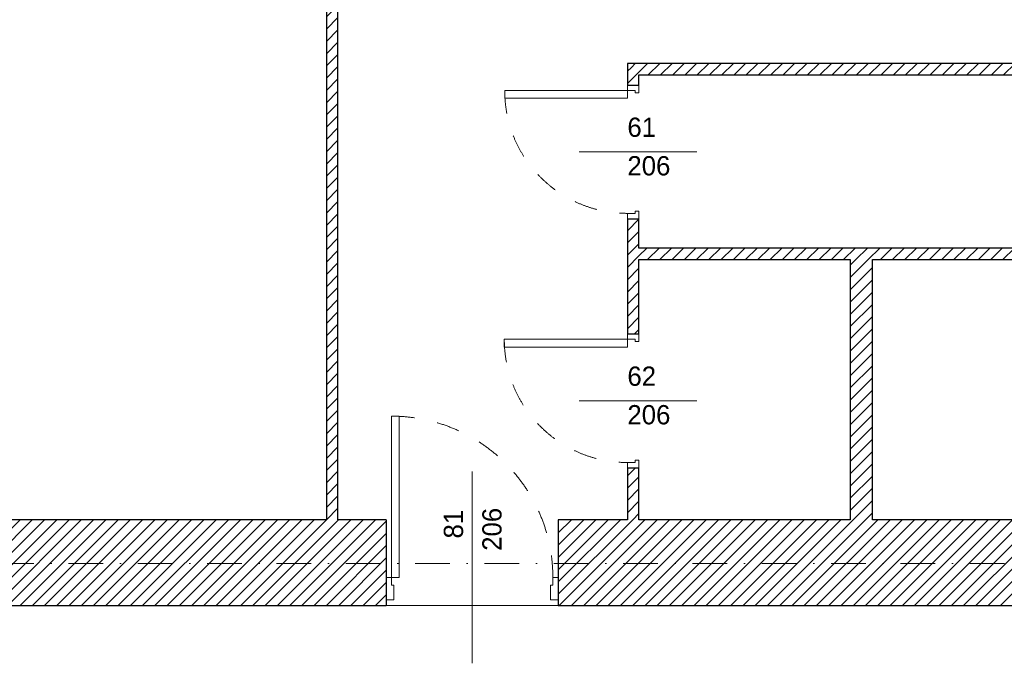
# Model space of a CAD drawing. Header units: millimetres. Extents: x 172139 to 266886, y 98118 to 138225.
# Tile 41 of 123: x 198902 to 204015, y 114854 to 118194. Entities that reach past the tile are written whole.
import ezdxf
from ezdxf.enums import TextEntityAlignment as Align

# ---------------------------------------------------------------- set-up
doc = ezdxf.new("R2010")
doc.units = ezdxf.units.MM
doc.header["$MEASUREMENT"] = 0
doc.linetypes.add('Kropki i Kreski', pattern=[360, 180, -90, 0, -90])
doc.linetypes.add('Przerywana', pattern=[240, 120, -120])
for name, color, linetype in [('Drzwi ArchiCAD', 7, 'Continuous'), ('Konstrukcja - Siatki mod', 7, 'Continuous'), ('KR_INW', 7, 'Continuous'), ('NAPIS_SODON', 7, 'Continuous'), ('Znaczniki drzwi ArchiCADa', 7, 'Continuous')]:
    doc.layers.add(name, color=color, linetype=linetype)
for name, color, linetype, lineweight in [('Drzwi ArchiCAD_Nr_pióra__1', 7, 'Continuous', 13), ('Drzwi ArchiCAD_Nr_pióra__27', 7, 'Continuous', 25), ('KR_INW_Nr_pióra__101', 252, 'Continuous', 5), ('KR_INW_Nr_pióra__27', 7, 'Continuous', 25), ('NAPIS_SODON_Nr_pióra__121', 255, 'Continuous', 0), ('Znaczniki drzwi ArchiCADa_Nr_pióra__7', 7, 'Continuous', 13)]:
    doc.layers.add(name, color=color, linetype=linetype, lineweight=lineweight)
doc.layers.add('Konstrukcja - Siatki mod_Nr_pióra__48', color=7, linetype='Continuous', lineweight=15, true_color=0xa80f02)
doc.layers.add('Znaczniki drzwi ArchiCADa_Nr_pióra__20', color=7, linetype='Continuous', lineweight=13, true_color=0xb00000)
doc.styles.add('GENERATED_STYLE_1', font='txt')
pattern_1 = [(45, (0, 0), (-31.819804, 31.819804), [])]

# ---------------------------------------------------------------- blocks, each defined once
blk = doc.blocks.new('Strop_2', base_point=(188316, 115154.1))
at = {"layer": 'NAPIS_SODON_Nr_pióra__121', "linetype": 'Continuous', "flags": 128}
blk.add_lwpolyline([(188316, 115154.1), (204667.3, 115154.1), (205241.5, 115154.1), (205242.2, 115154.1), (205242.2, 115394.1), (205241.5, 115154.1), (205174.5, 117823.2), (205315.4, 117824.8), (205315.4, 121145.6), (224463.2, 121145.6)], dxfattribs=at)
blk = doc.blocks.new('Drzwi 19_19')
at = {"layer": 'Drzwi ArchiCAD_Nr_pióra__1', "linetype": 'Continuous'}
for p, q in [((378.7, 0), (378.7, 837.4)), ((378.7, 837.4), (418.7, 837.4)), ((418.7, 837.4), (418.7, 0)), ((-418.7, 0), (-446.7, 0)), ((-446.7, 0), (-446.7, -115)), ((-418.7, -40), (-418.7, 0)), ((418.7, 0), (378.7, 0)), ((446.7, 0), (418.7, 0)), ((418.7, 0), (418.7, -40)), ((446.7, -115), (446.7, 0)), ((-406.7, -40), (-418.7, -40)), ((-406.7, -115), (-406.7, -40)), ((418.7, -40), (406.7, -40)), ((406.7, -40), (406.7, -115)), ((-446.7, -115), (-406.7, -115)), ((406.7, -115), (446.7, -115))]:
    blk.add_line(p, q, dxfattribs=at)
at = {"layer": 'Drzwi ArchiCAD_Nr_pióra__1', "linetype": 'Przerywana'}
blk.add_arc((418.7, 0), 837.4, 90, 180, dxfattribs=at)
at = {"layer": 'Drzwi ArchiCAD_Nr_pióra__27', "linetype": 'Continuous'}
for p, q in [((-446.7, 0), (-446.7, -115)), ((446.7, 0), (446.7, -115))]:
    blk.add_line(p, q, dxfattribs=at)
blk = doc.blocks.new('Znacznik Wym 19_19')
at = {"layer": 'Znaczniki drzwi ArchiCADa_Nr_pióra__20', "linetype": 'Continuous'}
blk.add_line((0, -695), (0, 300), dxfattribs=at)
at = {"layer": 'Znaczniki drzwi ArchiCADa_Nr_pióra__7', "style": 'GENERATED_STYLE_1'}
for tag, p in [('AC_MarkerText_3', (-182.4, -222.3)), ('AC_MarkerText_2', (17.6, -286.3))]:
    blk.add_attdef(tag, text='', height=100, rotation=270, dxfattribs=at).set_placement(p, align=Align.BOTTOM_LEFT)
blk = doc.blocks.new('Ściana_44', base_point=(205241.5, 115154.1))
at = {"layer": 'KR_INW_Nr_pióra__101', "linetype": 'Continuous'}
h = blk.add_hatch(dxfattribs=at)
h.set_pattern_fill('Cegła_licówka', color=256, style=0, pattern_type=2)
h.set_pattern_definition(pattern_1)
h.paths.add_polyline_path([(200805.3, 115599.1), (198648.7, 115599.1), (198648.7, 115299.1), (198648.7, 115184.1), (198648.7, 115154.1), (200805.3, 115154.1), (200805.3, 115184.1), (200805.3, 115299.1)])
h = blk.add_hatch(dxfattribs=at)
h.set_pattern_fill('Cegła_licówka', color=256, style=0, pattern_type=2)
h.set_pattern_definition(pattern_1)
h.paths.add_polyline_path([(201698.7, 115599.1), (201698.7, 115299.1), (201698.7, 115184.1), (201698.7, 115154.1), (205241.5, 115154.1), (205020.3, 115599.1)])
at = {"layer": 'KR_INW_Nr_pióra__27', "linetype": 'Continuous'}
for p, q in [((200805.3, 115599.1), (200805.3, 115299.1)), ((201698.7, 115599.1), (201698.7, 115299.1)), ((200805.3, 115299.1), (200805.3, 115184.1)), ((201698.7, 115299.1), (201698.7, 115184.1)), ((200805.3, 115184.1), (200805.3, 115154.1)), ((201698.7, 115184.1), (201698.7, 115154.1))]:
    blk.add_line(p, q, dxfattribs=at)
at = {"layer": 'KR_INW_Nr_pióra__27', "linetype": 'Continuous', "flags": 128}
for points in [[(200494.7, 115599.1), (198648.7, 115599.1)], [(200805.3, 115599.1), (200554.7, 115599.1)], [(202057.9, 115599.1), (201698.7, 115599.1)], [(203214.7, 115599.1), (202117.9, 115599.1)], [(205020.3, 115599.1), (203330.3, 115599.1)], [(198648.7, 115154.1), (200805.3, 115154.1)], [(201698.7, 115154.1), (205241.5, 115154.1)]]:
    blk.add_lwpolyline(points, dxfattribs=at)
at = {"layer": 'Drzwi ArchiCAD', "linetype": 'Continuous', "xscale": -1, "zscale": 1000}
blk.add_blockref('Drzwi 19_19', (201252, 115299.1), dxfattribs=at)
at = {"layer": 'Znaczniki drzwi ArchiCADa', "color": 14, "lineweight": 13, "true_color": 0xb00000}
ref = blk.add_blockref('Znacznik Wym 19_19', (201252, 115154.1), dxfattribs=dict(at, rotation=180))
ref.add_attrib('AC_MarkerText_2', '81', dxfattribs={"layer": 'Znaczniki drzwi ArchiCADa_Nr_pióra__7', "color": 7, "height": 100, "rotation": 90, "style": 'GENERATED_STYLE_1'}).set_placement((201234.3, 115501.8), align=Align.BOTTOM_LEFT)
ref.add_attrib('AC_MarkerText_3', '206', dxfattribs={"layer": 'Znaczniki drzwi ArchiCADa_Nr_pióra__7', "color": 7, "height": 100, "rotation": 90, "style": 'GENERATED_STYLE_1'}).set_placement((201434.3, 115437.8), align=Align.BOTTOM_LEFT)
blk = doc.blocks.new('Ściana_110', base_point=(200494.7, 121675.6))
at = {"layer": 'KR_INW_Nr_pióra__101', "linetype": 'Continuous'}
h = blk.add_hatch(dxfattribs=at)
h.set_pattern_fill('Cegła_licówka', color=256, style=0, pattern_type=2)
h.set_pattern_definition(pattern_1)
h.paths.add_polyline_path([(200494.7, 121145.6), (200494.7, 115599.1), (200554.7, 115599.1), (200554.7, 121145.6)])
at = {"layer": 'KR_INW_Nr_pióra__27', "linetype": 'Continuous', "flags": 128}
for points in [[(200494.7, 121145.6), (200494.7, 115599.1)], [(200554.7, 115599.1), (200554.7, 121145.6)]]:
    blk.add_lwpolyline(points, dxfattribs=at)
blk = doc.blocks.new('Drzwi 19_39')
at = {"layer": 'Drzwi ArchiCAD_Nr_pióra__1', "linetype": 'Continuous'}
for p, q in [((279.7, 0), (279.7, 639.4)), ((279.7, 639.4), (319.7, 639.4)), ((319.7, 639.4), (319.7, 0)), ((-319.7, 0), (-347.7, 0)), ((-347.7, 0), (-347.7, -60)), ((-319.7, -40), (-319.7, 0)), ((319.7, 0), (279.7, 0)), ((347.7, 0), (319.7, 0)), ((319.7, 0), (319.7, -40)), ((347.7, -60), (347.7, 0)), ((-307.7, -40), (-319.7, -40)), ((-307.7, -60), (-307.7, -40)), ((319.7, -40), (307.7, -40)), ((307.7, -40), (307.7, -60)), ((-347.7, -60), (-307.7, -60)), ((307.7, -60), (347.7, -60))]:
    blk.add_line(p, q, dxfattribs=at)
at = {"layer": 'Drzwi ArchiCAD_Nr_pióra__1', "linetype": 'Przerywana'}
blk.add_arc((319.7, 0), 639.4, 90, 180, dxfattribs=at)
at = {"layer": 'Drzwi ArchiCAD_Nr_pióra__27', "linetype": 'Continuous'}
for p, q in [((-347.7, 0), (-347.7, -60)), ((347.7, 0), (347.7, -60))]:
    blk.add_line(p, q, dxfattribs=at)
blk = doc.blocks.new('Znacznik Wym 19_20')
at = {"layer": 'Znaczniki drzwi ArchiCADa_Nr_pióra__20', "linetype": 'Continuous'}
blk.add_line((0, 250), (0, -360), dxfattribs=at)
at = {"layer": 'Znaczniki drzwi ArchiCADa_Nr_pióra__7', "style": 'GENERATED_STYLE_1'}
for tag, p in [('AC_MarkerText_2', (-17.6, -97.3)), ('AC_MarkerText_3', (182.4, -161.3))]:
    blk.add_attdef(tag, text='', height=100, rotation=90, dxfattribs=at).set_placement(p, align=Align.BOTTOM_LEFT)
blk = doc.blocks.new('Drzwi 19_40')
at = {"layer": 'Drzwi ArchiCAD_Nr_pióra__1', "linetype": 'Continuous'}
for p, q in [((278.6, 0), (278.6, 637.3)), ((278.6, 637.3), (318.6, 637.3)), ((318.6, 637.3), (318.6, 0)), ((-318.6, 0), (-346.6, 0)), ((-346.6, 0), (-346.6, -60)), ((-318.6, -40), (-318.6, 0)), ((318.6, 0), (278.6, 0)), ((346.6, 0), (318.6, 0)), ((318.6, 0), (318.6, -40)), ((346.6, -60), (346.6, 0)), ((-306.6, -40), (-318.6, -40)), ((-306.6, -60), (-306.6, -40)), ((318.6, -40), (306.6, -40)), ((306.6, -40), (306.6, -60)), ((-346.6, -60), (-306.6, -60)), ((306.6, -60), (346.6, -60))]:
    blk.add_line(p, q, dxfattribs=at)
at = {"layer": 'Drzwi ArchiCAD_Nr_pióra__1', "linetype": 'Przerywana'}
blk.add_arc((318.6, 0), 637.3, 90, 180, dxfattribs=at)
at = {"layer": 'Drzwi ArchiCAD_Nr_pióra__27', "linetype": 'Continuous'}
for p, q in [((-346.6, 0), (-346.6, -60)), ((346.6, 0), (346.6, -60))]:
    blk.add_line(p, q, dxfattribs=at)
blk = doc.blocks.new('Ściana_111', base_point=(202057.9, 115154.1))
at = {"layer": 'KR_INW_Nr_pióra__101', "linetype": 'Continuous'}
h = blk.add_hatch(dxfattribs=at)
h.set_pattern_fill('Cegła_licówka', color=256, style=0, pattern_type=2)
h.set_pattern_definition(pattern_1)
h.paths.add_polyline_path([(202117.9, 117907.4), (202057.9, 117967.4), (202057.9, 117854.4), (202117.9, 117854.4)])
h = blk.add_hatch(dxfattribs=at)
h.set_pattern_fill('Cegła_licówka', color=256, style=0, pattern_type=2)
h.set_pattern_definition(pattern_1)
h.paths.add_polyline_path([(202057.9, 116563.5), (202117.9, 116563.5), (202117.9, 117161.2), (202057.9, 117161.2)])
h = blk.add_hatch(dxfattribs=at)
h.set_pattern_fill('Cegła_licówka', color=256, style=0, pattern_type=2)
h.set_pattern_definition(pattern_1)
h.paths.add_polyline_path([(202057.9, 115868.1), (202057.9, 115599.1), (202117.9, 115599.1), (202117.9, 115868.1)])
at = {"layer": 'KR_INW_Nr_pióra__27', "linetype": 'Continuous'}
for p, q in [((202057.9, 117854.4), (202117.9, 117854.4)), ((202057.9, 117161.2), (202117.9, 117161.2)), ((202057.9, 116563.5), (202117.9, 116563.5)), ((202057.9, 115868.1), (202117.9, 115868.1))]:
    blk.add_line(p, q, dxfattribs=at)
at = {"layer": 'KR_INW_Nr_pióra__27', "linetype": 'Continuous', "flags": 128}
for points in [[(202057.9, 117967.4), (202057.9, 117854.4)], [(202117.9, 117854.4), (202117.9, 117907.4)], [(202057.9, 117161.2), (202057.9, 116563.5)], [(202117.9, 117009.3), (202117.9, 117161.2)], [(202117.9, 116563.5), (202117.9, 116949.3)], [(202057.9, 115868.1), (202057.9, 115599.1)], [(202117.9, 115599.1), (202117.9, 115868.1)]]:
    blk.add_lwpolyline(points, dxfattribs=at)
at = {"layer": 'Drzwi ArchiCAD', "linetype": 'Continuous', "zscale": 1000, "rotation": 90}
for name, p in [('Drzwi 19_40', (202057.9, 117507.8)), ('Drzwi 19_39', (202057.9, 116215.8))]:
    blk.add_blockref(name, p, dxfattribs=at)
at = {"layer": 'Znaczniki drzwi ArchiCADa', "color": 14, "lineweight": 13, "true_color": 0xb00000}
ref = blk.add_blockref('Znacznik Wym 19_20', (202057.9, 117507.8), dxfattribs=dict(at, rotation=90))
ref.add_attrib('AC_MarkerText_2', '61', dxfattribs={"layer": 'Znaczniki drzwi ArchiCADa_Nr_pióra__7', "color": 7, "height": 100, "rotation": 360, "style": 'GENERATED_STYLE_1'}).set_placement((202057.9, 117556.1), align=Align.BOTTOM_LEFT)
ref.add_attrib('AC_MarkerText_3', '206', dxfattribs={"layer": 'Znaczniki drzwi ArchiCADa_Nr_pióra__7', "color": 7, "height": 100, "rotation": 360, "style": 'GENERATED_STYLE_1'}).set_placement((202057.9, 117356.1), align=Align.BOTTOM_LEFT)
ref = blk.add_blockref('Znacznik Wym 19_20', (202057.9, 116215.8), dxfattribs=dict(at, rotation=90))
ref.add_attrib('AC_MarkerText_2', '62', dxfattribs={"layer": 'Znaczniki drzwi ArchiCADa_Nr_pióra__7', "color": 7, "height": 100, "rotation": 360, "style": 'GENERATED_STYLE_1'}).set_placement((202057.9, 116264.1), align=Align.BOTTOM_LEFT)
ref.add_attrib('AC_MarkerText_3', '206', dxfattribs={"layer": 'Znaczniki drzwi ArchiCADa_Nr_pióra__7', "color": 7, "height": 100, "rotation": 360, "style": 'GENERATED_STYLE_1'}).set_placement((202057.9, 116064.1), align=Align.BOTTOM_LEFT)
blk = doc.blocks.new('Ściana_112', base_point=(202057.9, 117967.4))
at = {"layer": 'KR_INW_Nr_pióra__101', "linetype": 'Continuous'}
h = blk.add_hatch(dxfattribs=at)
h.set_pattern_fill('Cegła_licówka', color=256, style=0, pattern_type=2)
h.set_pattern_definition(pattern_1)
h.paths.add_polyline_path([(202117.9, 117907.4), (204965.4, 117907.4), (204965.4, 117967.4), (202057.9, 117967.4)])
at = {"layer": 'KR_INW_Nr_pióra__27', "linetype": 'Continuous', "flags": 128}
for points in [[(204965.4, 117967.4), (202057.9, 117967.4)], [(202117.9, 117907.4), (204965.4, 117907.4)]]:
    blk.add_lwpolyline(points, dxfattribs=at)
blk = doc.blocks.new('Ściana_113', base_point=(202057.9, 117009.3))
at = {"layer": 'KR_INW_Nr_pióra__101', "linetype": 'Continuous'}
h = blk.add_hatch(dxfattribs=at)
h.set_pattern_fill('Cegła_licówka', color=256, style=0, pattern_type=2)
h.set_pattern_definition(pattern_1)
h.paths.add_polyline_path([(202117.9, 116949.3), (204986.4, 116949.3), (204984.9, 117009.3), (202117.9, 117009.3)])
at = {"layer": 'KR_INW_Nr_pióra__27', "linetype": 'Continuous', "flags": 128}
for points in [[(204984.9, 117009.3), (202117.9, 117009.3)], [(202117.9, 116949.3), (203214.7, 116949.3)], [(203330.3, 116949.3), (204986.4, 116949.3)]]:
    blk.add_lwpolyline(points, dxfattribs=at)
blk = doc.blocks.new('Ściana_114', base_point=(203214.7, 117009.3))
at = {"layer": 'KR_INW_Nr_pióra__101', "linetype": 'Continuous'}
h = blk.add_hatch(dxfattribs=at)
h.set_pattern_fill('Cegła_licówka', color=256, style=0, pattern_type=2)
h.set_pattern_definition(pattern_1)
h.paths.add_polyline_path([(203214.7, 116949.3), (203214.7, 115599.1), (203330.3, 115599.1), (203330.3, 116949.3)])
at = {"layer": 'KR_INW_Nr_pióra__27', "linetype": 'Continuous', "flags": 128}
for points in [[(203214.7, 116949.3), (203214.7, 115599.1)], [(203330.3, 115599.1), (203330.3, 116949.3)]]:
    blk.add_lwpolyline(points, dxfattribs=at)
blk = doc.blocks.new('Standardowy znacznik siatki_10')
at = {"layer": 'Konstrukcja - Siatki mod_Nr_pióra__48', "linetype": 'Kropki i Kreski'}
blk.add_line((1000, 0), (72912, 0), dxfattribs=at)

msp = doc.modelspace()

# ---------------------------------------------------------------- block references
at = {"layer": 'Konstrukcja - Siatki mod', "color": 8, "linetype": 'Continuous', "lineweight": 13, "zscale": 1000}
msp.add_blockref('Standardowy znacznik siatki_10', (177989.3, 115372.2), dxfattribs=at)
at = {"layer": 'KR_INW'}
for name, p in [('Ściana_110', (200494.7, 121675.6)), ('Ściana_111', (202057.9, 115154.1)), ('Ściana_112', (202057.9, 117967.4)), ('Ściana_113', (202057.9, 117009.3)), ('Ściana_114', (203214.7, 117009.3)), ('Ściana_44', (205241.5, 115154.1))]:
    msp.add_blockref(name, p, dxfattribs=at)
at = {"layer": 'NAPIS_SODON', "color": 255, "linetype": 'Continuous', "lineweight": 0}
msp.add_blockref('Strop_2', (188316, 115154.1), dxfattribs=at)

doc.saveas('drawing.dxf')
